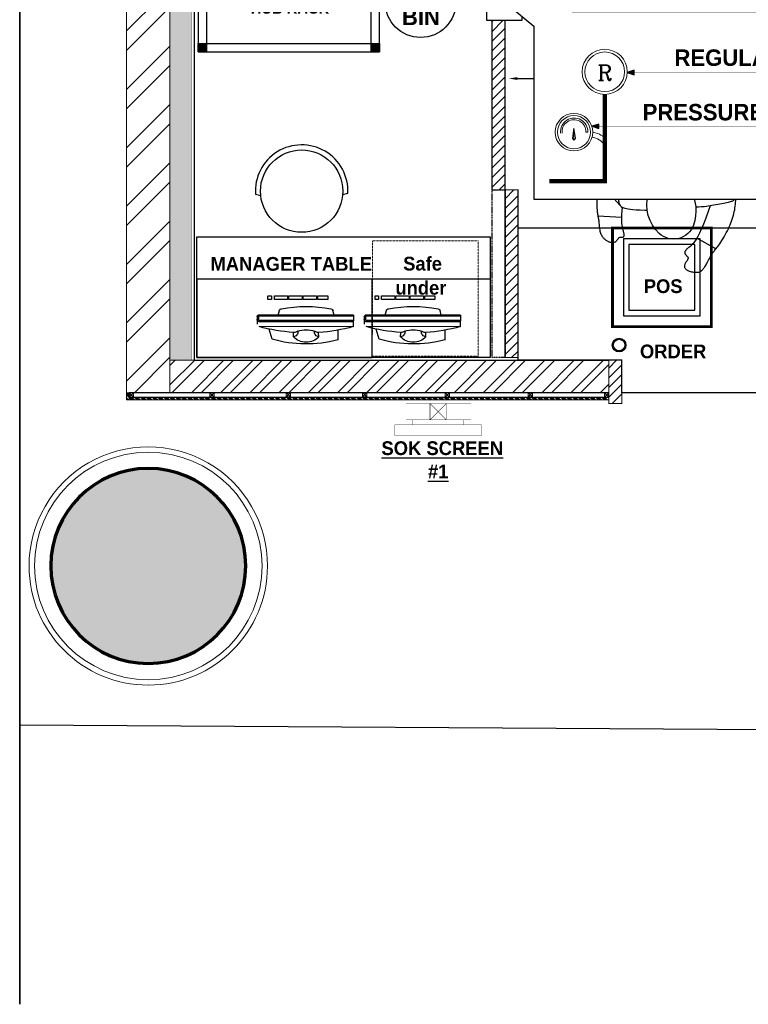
# Model space of a CAD drawing. Header units: millimetres. Extents: x -115221 to 194496, y -122556 to 375476.
# Tile 99 of 169: x 99695 to 103057, y -13621 to -9076. Entities that reach past the tile are written whole.
import ezdxf

# ---------------------------------------------------------------- set-up
doc = ezdxf.new("R2010")
doc.units = ezdxf.units.MM
doc.set_wipeout_variables(frame=1)
for name, pattern in [('CONTINOUS', [0]), ('DASHED2', [0.375, 0.25, -0.125]), ('L1-1 08-30-2012$0$HIDDENX2', [0.75, 0.5, -0.25])]:
    doc.linetypes.add(name, pattern=pattern)
doc.layers.add('FUR R0', color=8, linetype='Continuous')
doc.layers.add('WWDS FURNITURE LAYOUT', color=8, linetype='Continuous')
for name, color, linetype, lineweight in [('M-LPG-DIM', 8, 'Continuous', 0), ('M-LPG-Line', 1, 'Continuous', 0), ('M-LPG-TEXT', 1, 'Continuous', 0), ('PARTITION LAYOUT', 36, 'CONTINOUS', 18)]:
    doc.layers.add(name, color=color, linetype=linetype, lineweight=lineweight)
doc.styles.add('2MM', font='GOTHICB.TTF')
doc.styles.add('ARIAL', font='GOTHICB.TTF')
doc.styles.add('ATTR', font='romans.shx', dxfattribs={"width": 0.8, "height": 0.699999})
doc.styles.add('CBC', font='romanc.shx')
doc.styles.add('har', font='GOTHICB.TTF')
pattern_1 = [(315.0047824, (-1707085.583, -2849989.469), (13.46925978, 13.47150849), []), (315.0047824, (-1707085.583, -2849993.959), (13.46925978, 13.47150849), []), (315.0047824, (-1707085.582, -2849998.449), (13.46925978, 13.47150849), []), (315.0047824, (-1707085.582, -2850002.94), (13.46925978, 13.47150849), [])]

# ---------------------------------------------------------------- blocks, each defined once
blk = doc.blocks.new('NIA_Break Line w Scale - 1-100-21829179-F_B-13 PLAN')
at = {"layer": 'FUR R0'}
for p, q in [((13290.8, 266.7), (7150.8, 266.7)), ((7150.8, 266.7), (13290.8, 266.7))]:
    blk.add_line(p, q, dxfattribs=at)
blk = doc.blocks.new('Person 8 Man Standing PV')
for p, q in [((-5.19, 10.6), (-4.83, 10.74)), ((-4.83, 10.74), (-4.48, 10.87)), ((-4.48, 10.87), (-4.12, 10.99)), ((-4.12, 10.99), (-3.78, 11.1)), ((-3.78, 11.1), (-3.43, 11.2)), ((-3.43, 11.2), (-3.09, 11.29)), ((-3.09, 11.29), (-2.75, 11.36)), ((-2.75, 11.36), (-2.42, 11.43)), ((-2.42, 11.43), (-2.09, 11.48)), ((-2.09, 11.48), (-1.76, 11.53)), ((-1.76, 11.53), (-1.43, 11.57)), ((-1.43, 11.57), (-1.11, 11.6)), ((-1.11, 11.6), (-0.78, 11.62)), ((-0.96, 10.78), (-1.02, 10.62)), ((-0.91, 10.91), (-0.96, 10.78)), ((-0.86, 11.03), (-0.91, 10.91)), ((-0.8, 11.13), (-0.86, 11.03)), ((-0.75, 11.22), (-0.8, 11.13)), ((-0.78, 11.62), (-0.45, 11.61)), ((-0.69, 11.29), (-0.75, 11.22)), ((-0.62, 11.35), (-0.69, 11.29)), ((-0.56, 11.4), (-0.62, 11.35)), ((-0.48, 11.44), (-0.56, 11.4)), ((-0.4, 11.47), (-0.48, 11.44)), ((-0.45, 11.61), (-0.08, 11.54)), ((-0.31, 11.49), (-0.4, 11.47)), ((-0.21, 11.51), (-0.31, 11.49)), ((-0.1, 11.52), (-0.21, 11.51)), ((0.03, 11.52), (-0.1, 11.52)), ((-0.08, 11.54), (-0.04, 11.52)), ((0.16, 11.52), (0.03, 11.52)), ((0.31, 11.52), (0.16, 11.52)), ((0.47, 11.5), (0.31, 11.52)), ((0.63, 11.48), (0.47, 11.5)), ((0.82, 11.46), (0.63, 11.48)), ((1.01, 11.42), (0.82, 11.46)), ((1.21, 11.38), (1.01, 11.42)), ((1.43, 11.33), (1.21, 11.38)), ((1.65, 11.28), (1.43, 11.33)), ((1.87, 11.22), (1.65, 11.28)), ((2.09, 11.15), (1.87, 11.22)), ((2.31, 11.09), (2.09, 11.15)), ((2.52, 11.01), (2.31, 11.09)), ((2.72, 10.94), (2.52, 11.01)), ((2.91, 10.86), (2.72, 10.94)), ((3.09, 10.78), (2.91, 10.86)), ((3.26, 10.69), (3.09, 10.78)), ((-8.3, 8.9), (-7.99, 9.1)), ((-7.99, 9.1), (-7.67, 9.31)), ((-7.67, 9.31), (-7.33, 9.52)), ((-7.33, 9.52), (-6.98, 9.72)), ((-6.98, 9.72), (-6.62, 9.91)), ((-6.62, 9.91), (-6.26, 10.1)), ((-6.26, 10.1), (-5.91, 10.28)), ((-5.91, 10.28), (-5.55, 10.44)), ((-5.55, 10.44), (-5.19, 10.6)), ((-1.37, 9.1), (-1.44, 8.75)), ((-1.31, 9.42), (-1.37, 9.1)), ((-1.24, 9.72), (-1.31, 9.42)), ((-1.18, 9.99), (-1.24, 9.72)), ((-1.12, 10.23), (-1.18, 9.99)), ((-1.07, 10.44), (-1.12, 10.23)), ((-1.02, 10.62), (-1.07, 10.44)), ((3.42, 10.59), (3.26, 10.69)), ((3.58, 10.48), (3.42, 10.59)), ((3.74, 10.35), (3.58, 10.48)), ((3.9, 10.2), (3.74, 10.35)), ((4.06, 10.03), (3.9, 10.2)), ((4.23, 9.84), (4.06, 10.03)), ((4.4, 9.62), (4.23, 9.84)), ((4.57, 9.39), (4.4, 9.62)), ((4.73, 9.14), (4.57, 9.39)), ((4.89, 8.88), (4.73, 9.14)), ((-10.9, 7.07), (-10.68, 7.2)), ((-10.68, 7.2), (-10.48, 7.31)), ((-10.48, 7.31), (-10.3, 7.43)), ((-10.3, 7.43), (-10.14, 7.53)), ((-10.14, 7.53), (-9.99, 7.64)), ((-9.99, 7.64), (-9.86, 7.74)), ((-9.86, 7.74), (-9.73, 7.85)), ((-9.73, 7.85), (-9.59, 7.96)), ((-9.59, 7.96), (-9.44, 8.08)), ((-9.53, 8.01), (-7.59, 4.55)), ((-9.44, 8.08), (-9.27, 8.21)), ((-9.27, 8.21), (-9.07, 8.36)), ((-9.07, 8.36), (-8.84, 8.53)), ((-8.84, 8.53), (-8.58, 8.71)), ((-8.58, 8.71), (-8.3, 8.9)), ((-1.69, 7.3), (-1.75, 6.96)), ((-1.63, 7.66), (-1.69, 7.3)), ((-1.57, 8.02), (-1.63, 7.66)), ((-1.5, 8.39), (-1.57, 8.02)), ((-1.44, 8.75), (-1.5, 8.39)), ((5.04, 8.61), (4.89, 8.88)), ((5.18, 8.34), (5.04, 8.61)), ((5.3, 8.06), (5.18, 8.34)), ((5.4, 7.78), (5.3, 8.06)), ((5.49, 7.5), (5.4, 7.78)), ((5.57, 7.22), (5.49, 7.5)), ((5.63, 6.92), (5.57, 7.22)), ((-13.54, 5.32), (-13.46, 5.42)), ((-13.46, 5.42), (-13.37, 5.53)), ((-13.37, 5.53), (-13.27, 5.63)), ((-13.27, 5.63), (-13.16, 5.73)), ((-13.16, 5.73), (-13.04, 5.82)), ((-13.04, 5.82), (-12.9, 5.92)), ((-12.9, 5.92), (-12.75, 6.02)), ((-12.75, 6.02), (-12.59, 6.13)), ((-12.59, 6.13), (-12.42, 6.23)), ((-12.42, 6.23), (-12.23, 6.34)), ((-12.23, 6.34), (-12.03, 6.46)), ((-12.03, 6.46), (-11.81, 6.58)), ((-11.81, 6.58), (-11.59, 6.7)), ((-11.59, 6.7), (-11.36, 6.82)), ((-11.36, 6.82), (-11.13, 6.95)), ((-11.13, 6.95), (-10.9, 7.07)), ((-5.97, 5.38), (-6.69, 5.05)), ((-5.07, 5.76), (-5.97, 5.38)), ((-3.94, 6.2), (-5.07, 5.76)), ((-2.55, 6.7), (-3.94, 6.2)), ((-1.75, 6.98), (-2.55, 6.7)), ((-1.91, 5.44), (-1.94, 4.87)), ((-1.88, 5.91), (-1.91, 5.44)), ((-1.84, 6.29), (-1.88, 5.91)), ((-1.8, 6.63), (-1.84, 6.29)), ((-1.75, 6.96), (-1.8, 6.63)), ((5.68, 6.62), (5.63, 6.92)), ((5.73, 6.3), (5.68, 6.62)), ((5.77, 5.96), (5.73, 6.3)), ((5.8, 5.61), (5.77, 5.96)), ((5.84, 5.23), (5.8, 5.61)), ((-13.77, 4.49), (-13.76, 4.66)), ((-13.76, 4.31), (-13.77, 4.49)), ((-13.76, 4.66), (-13.74, 4.81)), ((-13.75, 4.12), (-13.76, 4.31)), ((-13.73, 3.94), (-13.75, 4.12)), ((-13.74, 4.81), (-13.71, 4.95)), ((-13.7, 3.75), (-13.73, 3.94)), ((-13.71, 4.95), (-13.66, 5.08)), ((-13.66, 3.57), (-13.7, 3.75)), ((-13.66, 5.08), (-13.61, 5.2)), ((-13.61, 5.2), (-13.54, 5.32)), ((-8.8, 3.63), (-8.98, 3.45)), ((-8.6, 3.82), (-8.8, 3.63)), ((-8.35, 4.03), (-8.6, 3.82)), ((-8.05, 4.25), (-8.35, 4.03)), ((-7.69, 4.49), (-8.05, 4.25)), ((-7.25, 4.75), (-7.69, 4.49)), ((-6.69, 5.05), (-7.25, 4.75)), ((-1.94, 4.87), (-1.95, 4.37)), ((5.87, 4.83), (5.84, 5.23)), ((5.9, 4.42), (5.87, 4.83)), ((5.92, 3.99), (5.9, 4.42)), ((5.95, 3.54), (5.92, 3.99)), ((-13.61, 3.39), (-13.66, 3.57)), ((-13.56, 3.23), (-13.61, 3.39)), ((-13.51, 3.08), (-13.56, 3.23)), ((-13.45, 2.95), (-13.51, 3.08)), ((-13.39, 2.84), (-13.45, 2.95)), ((-13.33, 2.73), (-13.39, 2.84)), ((-13.26, 2.64), (-13.33, 2.73)), ((-13.19, 2.57), (-13.26, 2.64)), ((-13.12, 2.5), (-13.19, 2.57)), ((-13.04, 2.44), (-13.12, 2.5)), ((-12.97, 2.4), (-13.04, 2.44)), ((-12.89, 2.36), (-12.97, 2.4)), ((-12.81, 2.33), (-12.89, 2.36)), ((-12.72, 2.32), (-12.81, 2.33)), ((-12.64, 2.31), (-12.72, 2.32)), ((-12.55, 2.32), (-12.64, 2.31)), ((-12.45, 2.34), (-12.55, 2.32)), ((-12.36, 2.37), (-12.45, 2.34)), ((-12.26, 2.41), (-12.36, 2.37)), ((-12.15, 2.47), (-12.26, 2.41)), ((-12.05, 2.53), (-12.15, 2.47)), ((-11.94, 2.59), (-12.05, 2.53)), ((-11.84, 2.66), (-11.94, 2.59)), ((-11.74, 2.73), (-11.84, 2.66)), ((-11.64, 2.79), (-11.74, 2.73)), ((-11.55, 2.85), (-11.64, 2.79)), ((-11.47, 2.89), (-11.55, 2.85)), ((-11.4, 2.93), (-11.47, 2.89)), ((-11.33, 2.96), (-11.4, 2.93)), ((-11.26, 2.98), (-11.33, 2.96)), ((-11.2, 2.98), (-11.26, 2.98)), ((-11.15, 2.98), (-11.2, 2.98)), ((-11.09, 2.97), (-11.15, 2.98)), ((-11.04, 2.95), (-11.09, 2.97)), ((-10.99, 2.91), (-11.04, 2.95)), ((-10.94, 2.87), (-10.99, 2.91)), ((-10.89, 2.83), (-10.94, 2.87)), ((-10.84, 2.77), (-10.89, 2.83)), ((-10.78, 2.72), (-10.84, 2.77)), ((-10.73, 2.67), (-10.78, 2.72)), ((-10.68, 2.61), (-10.73, 2.67)), ((-10.62, 2.56), (-10.68, 2.61)), ((-10.56, 2.52), (-10.62, 2.56)), ((-10.5, 2.48), (-10.56, 2.52)), ((-10.43, 2.44), (-10.5, 2.48)), ((-10.37, 2.42), (-10.43, 2.44)), ((-10.3, 2.4), (-10.37, 2.42)), ((-10.23, 2.39), (-10.3, 2.4)), ((-10.16, 2.39), (-10.23, 2.39)), ((-10.09, 2.4), (-10.16, 2.39)), ((-10.02, 2.42), (-10.09, 2.4)), ((-9.94, 2.45), (-10.02, 2.42)), ((-9.87, 2.49), (-9.94, 2.45)), ((-9.79, 2.54), (-9.87, 2.49)), ((-9.71, 2.61), (-9.79, 2.54)), ((-9.63, 2.68), (-9.71, 2.61)), ((-9.54, 2.78), (-9.63, 2.68)), ((-9.45, 2.88), (-9.54, 2.78)), ((-9.35, 3), (-9.45, 2.88)), ((-9.25, 3.14), (-9.35, 3)), ((-9.12, 3.29), (-9.25, 3.14)), ((-8.98, 3.45), (-9.12, 3.29)), ((5.97, 3.09), (5.95, 3.54)), ((5.99, 2.64), (5.97, 3.09)), ((6, 2.18), (5.99, 2.64)), ((6.02, 1.72), (6, 2.18)), ((6, -0.24), (6.02, 0.28)), ((6.02, 1.25), (6.02, 1.72)), ((6.02, 0.77), (6.02, 1.25)), ((6.02, 0.28), (6.02, 0.77)), ((5.88, -1.98), (5.93, -1.36)), ((5.93, -1.36), (5.97, -0.78)), ((5.97, -0.78), (6, -0.24)), ((5.63, -4.04), (5.72, -3.33)), ((5.72, -3.33), (5.81, -2.64)), ((5.81, -2.64), (5.88, -1.98)), ((-2.56, -4.42), (-2.55, -4.86)), ((-2.55, -4.86), (-2.52, -5.71)), ((5.42, -5.42), (5.53, -4.74)), ((5.53, -4.74), (5.63, -4.04)), ((-2.52, -5.71), (-2.48, -6.42)), ((-2.48, -6.42), (-2.43, -7)), ((-2.43, -7), (-2.37, -7.47)), ((5.09, -7.2), (5.2, -6.67)), ((5.2, -6.67), (5.31, -6.07)), ((5.31, -6.07), (5.42, -5.42)), ((-7.4, -8.96), (-7.38, -8.91)), ((-7.39, -8.85), (-7.37, -8.8)), ((-7.38, -8.91), (-7.39, -8.85)), ((-7.37, -8.8), (-7.34, -8.75)), ((-7.34, -8.75), (-7.31, -8.71)), ((-7.31, -8.71), (-7.26, -8.67)), ((-7.26, -8.67), (-7.2, -8.64)), ((-7.2, -8.64), (-7.14, -8.62)), ((-7.14, -8.62), (-7.06, -8.61)), ((-7.06, -8.61), (-6.97, -8.6)), ((-6.97, -8.6), (-6.88, -8.6)), ((-6.88, -8.6), (-6.78, -8.61)), ((-6.78, -8.61), (-6.67, -8.63)), ((-6.67, -8.63), (-6.55, -8.66)), ((-6.55, -8.66), (-6.41, -8.69)), ((-6.41, -8.69), (-6.26, -8.73)), ((-6.26, -8.73), (-6.1, -8.77)), ((-6.1, -8.77), (-5.91, -8.81)), ((-5.91, -8.81), (-5.71, -8.86)), ((-5.71, -8.86), (-5.48, -8.91)), ((-5.48, -8.91), (-5.22, -8.96)), ((-2.55, -8.95), (-2.01, -8.89)), ((-2.37, -7.47), (-2.32, -7.85)), ((-2.32, -7.85), (-2.25, -8.16)), ((-2.25, -8.16), (-2.19, -8.4)), ((-2.19, -8.4), (-2.13, -8.61)), ((-2.17, -8.91), (2.88, -13.39)), ((-2.13, -8.61), (-2.07, -8.77)), ((-2.07, -8.77), (-2.01, -8.91)), ((-2.01, -8.91), (-1.94, -9.01)), ((4.42, -8.98), (4.54, -8.82)), ((4.54, -8.82), (4.66, -8.61)), ((4.66, -8.61), (4.77, -8.35)), ((4.72, -8.47), (4.9, -8.77)), ((4.77, -8.35), (4.87, -8.04)), ((4.87, -8.04), (4.98, -7.66)), ((4.9, -8.77), (5.37, -9.59)), ((4.98, -7.66), (5.09, -7.2)), ((-8.36, -10.63), (-8.34, -10.53)), ((-8.36, -10.73), (-8.36, -10.63)), ((-8.34, -10.53), (-8.32, -10.44)), ((-8.32, -10.44), (-8.29, -10.34)), ((-8.29, -10.34), (-8.26, -10.25)), ((-8.26, -10.25), (-8.21, -10.17)), ((-8.21, -10.17), (-8.16, -10.09)), ((-8.16, -10.09), (-8.1, -10.02)), ((-8.1, -10.02), (-8.04, -9.96)), ((-8.04, -9.96), (-7.97, -9.9)), ((-7.97, -9.9), (-7.9, -9.84)), ((-7.9, -9.84), (-7.82, -9.79)), ((-7.82, -9.79), (-7.75, -9.74)), ((-7.75, -9.74), (-7.68, -9.7)), ((-7.68, -9.7), (-7.62, -9.65)), ((-7.62, -9.65), (-7.56, -9.61)), ((-7.56, -9.61), (-7.52, -9.56)), ((-7.52, -9.56), (-7.48, -9.52)), ((-7.48, -9.52), (-7.45, -9.47)), ((-7.45, -9.47), (-7.43, -9.42)), ((-7.43, -9.42), (-7.41, -9.37)), ((-7.41, -9.37), (-7.4, -9.32)), ((-7.4, -9.03), (-7.4, -8.96)), ((-7.39, -9.09), (-7.4, -9.03)), ((-7.4, -9.32), (-7.39, -9.26)), ((-7.39, -9.15), (-7.39, -9.09)), ((-7.39, -9.21), (-7.39, -9.15)), ((-7.39, -9.26), (-7.39, -9.21)), ((-5.22, -8.96), (-4.9, -9)), ((-4.9, -9), (-4.5, -9.03)), ((-4.5, -9.03), (-4, -9.03)), ((-4, -9.03), (-3.35, -9.01)), ((-3.55, -13.36), (-3.77, -9.02)), ((-3.35, -9.01), (-2.55, -8.95)), ((-1.94, -9.01), (-1.87, -9.1)), ((-1.87, -9.1), (-1.8, -9.17)), ((-1.8, -9.17), (-1.72, -9.23)), ((-1.72, -9.23), (-1.64, -9.28)), ((-1.64, -9.28), (-1.56, -9.33)), ((-1.56, -9.33), (-1.46, -9.38)), ((-1.46, -9.38), (-1.35, -9.43)), ((-1.35, -9.43), (-1.22, -9.47)), ((-1.22, -9.47), (-1.07, -9.51)), ((-1.07, -9.51), (-0.88, -9.55)), ((-0.88, -9.55), (-0.67, -9.58)), ((-0.67, -9.58), (-0.41, -9.61)), ((-0.41, -9.61), (-0.11, -9.63)), ((-0.11, -9.63), (0.22, -9.65)), ((0.22, -9.65), (0.58, -9.66)), ((0.58, -9.66), (0.95, -9.66)), ((0.95, -9.66), (1.33, -9.66)), ((1.33, -9.66), (1.7, -9.65)), ((1.7, -9.65), (2.06, -9.64)), ((2.06, -9.64), (2.4, -9.63)), ((2.4, -9.63), (2.71, -9.61)), ((2.71, -9.61), (2.98, -9.58)), ((2.98, -9.58), (3.23, -9.55)), ((3.23, -9.55), (3.46, -9.51)), ((3.46, -9.51), (3.66, -9.46)), ((3.66, -9.46), (3.84, -9.39)), ((3.84, -9.39), (4.01, -9.32)), ((4.01, -9.32), (4.16, -9.23)), ((4.16, -9.23), (4.29, -9.12)), ((4.29, -9.12), (4.42, -8.98)), ((5.37, -9.59), (5.7, -10.24)), ((5.7, -10.24), (5.92, -10.73)), ((-8.36, -10.84), (-8.36, -10.73)), ((-8.34, -10.94), (-8.36, -10.84)), ((-8.32, -11.05), (-8.34, -10.94)), ((-8.3, -11.16), (-8.32, -11.05)), ((-8.26, -11.26), (-8.3, -11.16)), ((-8.22, -11.37), (-8.26, -11.26)), ((-8.17, -11.48), (-8.22, -11.37)), ((-8.12, -11.58), (-8.17, -11.48)), ((-8.06, -11.69), (-8.12, -11.58)), ((-8, -11.8), (-8.06, -11.69)), ((-7.93, -11.9), (-8, -11.8)), ((-7.86, -12), (-7.93, -11.9)), ((-7.78, -12.1), (-7.86, -12)), ((-7.69, -12.2), (-7.78, -12.1)), ((-7.59, -12.3), (-7.69, -12.2)), ((-7.49, -12.39), (-7.59, -12.3)), ((-7.38, -12.48), (-7.49, -12.39)), ((-7.26, -12.57), (-7.38, -12.48)), ((5.87, -12.42), (5.79, -12.52)), ((5.93, -12.31), (5.87, -12.42)), ((5.92, -10.73), (6.05, -11.11)), ((5.99, -12.19), (5.93, -12.31)), ((6.04, -12.06), (5.99, -12.19)), ((6.08, -11.92), (6.04, -12.06)), ((6.05, -11.11), (6.12, -11.39)), ((6.11, -11.77), (6.08, -11.92)), ((6.13, -11.6), (6.11, -11.77)), ((6.12, -11.39), (6.13, -11.6)), ((-7.13, -12.65), (-7.26, -12.57)), ((-6.99, -12.73), (-7.13, -12.65)), ((-6.84, -12.8), (-6.99, -12.73)), ((-6.67, -12.87), (-6.84, -12.8)), ((-6.48, -12.93), (-6.67, -12.87)), ((-6.28, -12.98), (-6.48, -12.93)), ((-6.07, -13.03), (-6.28, -12.98)), ((-5.83, -13.06), (-6.07, -13.03)), ((-5.59, -13.1), (-5.83, -13.06)), ((-5.35, -13.12), (-5.59, -13.1)), ((-5.11, -13.15), (-5.35, -13.12)), ((-4.87, -13.17), (-5.11, -13.15)), ((-4.65, -13.19), (-4.87, -13.17)), ((-4.43, -13.21), (-4.65, -13.19)), ((-4.24, -13.24), (-4.43, -13.21)), ((-4.06, -13.26), (-4.24, -13.24)), ((-3.9, -13.29), (-4.06, -13.26)), ((-3.74, -13.32), (-3.9, -13.29)), ((-3.58, -13.35), (-3.74, -13.32)), ((-3.42, -13.38), (-3.58, -13.35)), ((-3.25, -13.41), (-3.42, -13.38)), ((-3.07, -13.44), (-3.25, -13.41)), ((-2.88, -13.47), (-3.07, -13.44)), ((-2.66, -13.49), (-2.88, -13.47)), ((-2.42, -13.51), (-2.66, -13.49)), ((-2.15, -13.53), (-2.42, -13.51)), ((-1.83, -13.54), (-2.15, -13.53)), ((-1.47, -13.55), (-1.83, -13.54)), ((-1.07, -13.55), (-1.47, -13.55)), ((-0.6, -13.55), (-1.07, -13.55)), ((-0.08, -13.54), (-0.6, -13.55)), ((0.49, -13.52), (-0.08, -13.54)), ((1.08, -13.5), (0.49, -13.52)), ((1.68, -13.47), (1.08, -13.5)), ((2.28, -13.44), (1.68, -13.47)), ((2.85, -13.39), (2.28, -13.44)), ((3.38, -13.35), (2.85, -13.39)), ((3.85, -13.29), (3.38, -13.35)), ((4.25, -13.24), (3.85, -13.29)), ((4.58, -13.18), (4.25, -13.24)), ((4.86, -13.11), (4.58, -13.18)), ((5.08, -13.04), (4.86, -13.11)), ((5.25, -12.96), (5.08, -13.04)), ((5.4, -12.88), (5.25, -12.96)), ((5.52, -12.8), (5.4, -12.88)), ((5.62, -12.71), (5.52, -12.8)), ((5.71, -12.62), (5.62, -12.71)), ((5.79, -12.52), (5.71, -12.62))]:
    blk.add_line(p, q)
for centre, radius, start, end in [((-3.93, 0.36), 3.82, 109.3675, 222.8739), ((-2.64, -3.33), 7.73, 58.8919, 109.3675), ((-0.77, -0.24), 4.13, 286.3643, 58.8919), ((-1.59, 2.54), 7.02, 222.8739, 286.3643)]:
    blk.add_arc(centre, radius, start, end)
at = {"style": 'ATTR', "width": 0.8, "flags": 9}
blk.add_attdef('ESTCODE', (0, 0), '', height=0.00629, dxfattribs=at)
blk = doc.blocks.new('CHAIR')
at = {"layer": 'FUR R0'}
for p, q in [((-7.22, 7.96), (-7.47, 8.98)), ((-7.22, -7.96), (-7.47, -8.98))]:
    blk.add_line(p, q, dxfattribs=at)
blk.add_circle((-8, 0), 8, dxfattribs=at)
blk.add_arc((-8, 0), 9, 86.5962, 273.4038, dxfattribs=at)
blk = doc.blocks.new('JSDJNB')
at = {"layer": 'FUR R0'}
h = blk.add_hatch(dxfattribs=at)
h.set_pattern_fill('ANSI31', color=256, angle=90)
h.set_pattern_definition([(135, (184504.06984, -52712.82564), (-0.08838834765, -0.08838834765), [])])
h.paths.add_polyline_path([(255108.09, -67411.99), (255108.09, -67409.99), (254955.77, -67409.99), (254955.77, -67411.99)], flags=16)
h.paths.add_polyline_path([(255108.59, -67412.49), (255108.59, -67409.49), (254955.27, -67409.49), (254955.27, -67412.49)])
for p, q in [((254968.67, -67413.07), (254968.67, -67412.54)), ((254968.67, -67412.54), (254977.93, -67412.54)), ((254977.93, -67412.54), (254977.93, -67413.07)), ((254989.16, -67414.23), (254957.44, -67414.23))]:
    blk.add_line(p, q, dxfattribs=at)
for points in [[(255108.59, -67412.49), (255108.59, -67409.49), (254955.27, -67409.49), (254955.27, -67412.49)], [(255108.09, -67411.99), (255108.09, -67409.99), (254955.77, -67409.99), (254955.77, -67411.99)], [(254955.77, -67409.99), (254957.77, -67409.99), (254957.77, -67411.99), (254955.77, -67411.99)], [(254959.62, -67409.99), (254961.62, -67409.99), (254961.62, -67411.99), (254959.62, -67411.99)], [(254977.93, -67414.23), (254968.67, -67414.23), (254968.67, -67413.95), (254977.93, -67413.95)], [(254992.06, -67414.93), (254954.55, -67414.93), (254954.55, -67415.41), (254992.06, -67415.41)], [(254954.55, -67415.41), (254954.55, -67416.38), (254992.06, -67416.38), (254992.06, -67415.41)]]:
    blk.add_lwpolyline(points, close=True, dxfattribs=at)
for points in [[(254957.77, -67409.99), (254955.77, -67411.99)], [(254955.77, -67409.99), (254957.77, -67411.99)], [(254961.62, -67409.99), (254959.62, -67411.99)], [(254959.62, -67409.99), (254961.62, -67411.99)], [(254968.67, -67413.07), (254969.08, -67413.18), (254970.06, -67413.18), (254970.06, -67413.26), (254970.19, -67413.26), (254970.19, -67413.31), (254970.06, -67413.31), (254970.06, -67413.38), (254970.52, -67413.38), (254970.52, -67413.31), (254970.44, -67413.31), (254970.44, -67413.26), (254970.52, -67413.26), (254970.52, -67413.18), (254972.78, -67413.18)], [(254977.93, -67413.07), (254977.52, -67413.18), (254976.54, -67413.18), (254976.54, -67413.26), (254976.42, -67413.26), (254976.42, -67413.31), (254976.54, -67413.31), (254976.54, -67413.38), (254976.08, -67413.38), (254976.08, -67413.31), (254976.16, -67413.31), (254976.16, -67413.26), (254976.08, -67413.26), (254976.08, -67413.18), (254972.86, -67413.18)], [(254969.97, -67413.95), (254969.97, -67413.22), (254970.05, -67413.22), (254970.05, -67413.28), (254970.17, -67413.28), (254970.17, -67413.3), (254970.05, -67413.3), (254970.05, -67413.39), (254970.54, -67413.39), (254970.54, -67413.31), (254970.45, -67413.31), (254970.45, -67413.27), (254970.54, -67413.27), (254970.54, -67413.2), (254970.7, -67413.2), (254970.7, -67413.87), (254971.1, -67413.87), (254971.1, -67413.95), (254969.97, -67413.95)], [(254976.64, -67413.95), (254976.64, -67413.22), (254976.56, -67413.22), (254976.56, -67413.28), (254976.43, -67413.28), (254976.43, -67413.3), (254976.56, -67413.3), (254976.56, -67413.39), (254976.06, -67413.39), (254976.06, -67413.31), (254976.15, -67413.31), (254976.15, -67413.27), (254976.06, -67413.27), (254976.06, -67413.2), (254975.91, -67413.2), (254975.91, -67413.87), (254975.5, -67413.87), (254975.5, -67413.95), (254976.64, -67413.95)]]:
    blk.add_lwpolyline(points, dxfattribs=at)
for centre, start, end in [((254956.96, -67418.56), 83.6436, 123.5886), ((254989.64, -67418.56), 56.4114, 96.3564)]:
    blk.add_arc(centre, 4.36, start, end, dxfattribs=at)
blk = doc.blocks.new('pc1')
for p, q in [((-15103.64, 8174.24), (-15108.17, 8157.68)), ((-15102.79, 8174.01), (-15107.33, 8157.45)), ((-15102.57, 8173.91), (-15107.09, 8157.42)), ((-15101.81, 8173.78), (-15106.37, 8157.15)), ((-15101.72, 8173.67), (-15106.22, 8157.25)), ((-15101.59, 8173.71), (-15106.14, 8157.09)), ((-15101.59, 8173.71), (-15103.64, 8174.24)), ((-15104.99, 8171.71), (-15106.73, 8172.15)), ((-15102.52, 8170.31), (-15101.8, 8169.9)), ((-15107.07, 8168.69), (-15106.33, 8168.44)), ((-15108.3, 8164.2), (-15107.54, 8164.05)), ((-15109.76, 8160.6), (-15108.11, 8159.59)), ((-15105.21, 8160.5), (-15104.39, 8160.48)), ((-15106.53, 8156.87), (-15107.83, 8157.23)), ((-15106.46, 8157.09), (-15106.92, 8157.22))]:
    blk.add_line(p, q)
for points in [[(-15099.92, 8166.59), (-15099.47, 8168.23, 0.414214), (-15099.52, 8168.31), (-15100.05, 8168.45, 0.414214), (-15100.13, 8168.41), (-15100.58, 8166.77, 0.414214), (-15100.54, 8166.69), (-15100, 8166.55, 0.414214)], [(-15100.63, 8164.03), (-15100.02, 8166.23, 0.414214), (-15100.06, 8166.31), (-15100.6, 8166.46, 0.414214), (-15100.68, 8166.41), (-15101.28, 8164.21, 0.414214), (-15101.24, 8164.13), (-15100.7, 8163.98, 0.414214)], [(-15101.32, 8161.49), (-15100.72, 8163.7, 0.414214), (-15100.76, 8163.78), (-15101.3, 8163.92, 0.414214), (-15101.37, 8163.88), (-15101.98, 8161.67, 0.414214), (-15101.93, 8161.6), (-15101.4, 8161.45, 0.414214)], [(-15102.01, 8158.96), (-15101.41, 8161.17, 0.414214), (-15101.45, 8161.24), (-15101.99, 8161.39, 0.414214), (-15102.07, 8161.35), (-15102.67, 8159.14, 0.414214), (-15102.63, 8159.06), (-15102.09, 8158.92, 0.414214)], [(-15102.33, 8157.83), (-15102.19, 8158.33, 0.414214), (-15102.23, 8158.41), (-15102.77, 8158.56, 0.414214), (-15102.84, 8158.51), (-15102.98, 8158.01, 0.414214), (-15102.94, 8157.93), (-15102.4, 8157.78, 0.414214)]]:
    blk.add_lwpolyline(points, format="xyb", close=True)
for centre, radius, start, end in [((-15075.46, 8157.62), 32.71, 149.4537, 160.6818), ((-15087.06, 8160.8), 22.7, 150.0051, 180.4996), ((-15102.03, 8169.5), 0.466, 355.0389, 60.6137), ((-15105.59, 8165.87), 3.18, 117.6696, 211.6715), ((-15106.23, 8168.5), 0.856, 166.5424, 265.9155), ((-15105.17, 8168.09), 1.21, 163.5507, 202.0011), ((-15126.58, 8171.63), 25.11, 334.3022, 355.0389), ((-15111.4, 8167.47), 5.11, 327.3994, 1.9418), ((-15107.48, 8163.95), 0.856, 63.4257, 162.7987), ((-15106.36, 8163.75), 1.21, 127.34, 165.7905), ((-15075.46, 8157.62), 32.71, 168.6593, 179.8874), ((-15104.38, 8160.94), 0.466, 268.7275, 334.3022), ((-15106.86, 8157.45), 0.466, 179.8874, 254.6706), ((-15106.86, 8157.45), 0.234, 186.1875, 254.6706), ((-15106.44, 8157.17), 0.311, 254.6706, 344.6706), ((-15106.4, 8157.27), 0.182, 249.7543, 355.0869), ((-15106.44, 8157.17), 0.0791, 254.6706, 344.6706)]:
    blk.add_arc(centre, radius, start, end)
blk = doc.blocks.new('AGRGERGEGERGERG')
at = {"layer": 'FUR R0'}
h = blk.add_hatch(dxfattribs=at)
h.set_pattern_fill('ANSI31', color=256, scale=25.333333, angle=-90)
h.set_pattern_definition([(315, (16607934.9176, 28221293.728), (2.23917147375, 2.23917147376), [])])
h.paths.add_polyline_path([(1720369.2, 2827576.5), (1720369.2, 2827538.5), (1720331.2, 2827538.5), (1720331.2, 2827576.5)])
h.paths.add_polyline_path([(1720939.2, 2827576.5), (1720939.2, 2827538.5), (1720901.2, 2827538.5), (1720901.2, 2827576.5)])
h.paths.add_polyline_path([(1720939.2, 2828374.5), (1720939.2, 2828336.5), (1720901.2, 2828336.5), (1720901.2, 2828374.5)])
h.paths.add_polyline_path([(1720369.2, 2828374.5), (1720369.2, 2828336.5), (1720331.2, 2828336.5), (1720331.2, 2828374.5)])
h = blk.add_hatch(dxfattribs=at)
h.set_pattern_fill('ANSI31', color=256, scale=20)
h.paths.add_polyline_path([(1720647.9, 2827639.8), (1720850.6, 2827639.8), (1720850.6, 2828197.2), (1720647.9, 2828197.2)])
for points in [[(1720331.2, 2827538.5), (1720939.2, 2827538.5), (1720939.2, 2828374.5), (1720331.2, 2828374.5)], [(1720369.2, 2828374.5), (1720369.2, 2828336.5), (1720331.2, 2828336.5), (1720331.2, 2828374.5)], [(1720939.2, 2828374.5), (1720939.2, 2828336.5), (1720901.2, 2828336.5), (1720901.2, 2828374.5)], [(1720369.2, 2827576.5), (1720901.2, 2827576.5), (1720901.2, 2828336.5), (1720369.2, 2828336.5)], [(1720369.2, 2827576.5), (1720369.2, 2827538.5), (1720331.2, 2827538.5), (1720331.2, 2827576.5)], [(1720939.2, 2827576.5), (1720939.2, 2827538.5), (1720901.2, 2827538.5), (1720901.2, 2827576.5)]]:
    blk.add_lwpolyline(points, close=True, dxfattribs=at)
at = {"layer": 'FUR R0', "const_width": 5.07}
blk.add_lwpolyline([(1720647.9, 2827639.8), (1720850.6, 2827639.8), (1720850.6, 2828197.2), (1720647.9, 2828197.2)], close=True, dxfattribs=at)
at = {"layer": 'FUR R0', "style": '2MM'}
for s, p in [('6KVA', (1720649, 2827787.2)), ('UPS', (1720777.6, 2827834.6))]:
    blk.add_text(s, height=76, rotation=90, dxfattribs=at).set_placement(p)
at = {"layer": 'FUR R0', "insert": (1720557.3, 2827635.1, 0), "char_height": 50.667, "width": 632.151, "attachment_point": 3, "rotation": 270, "style": 'har'}
blk.add_mtext('\\pxqc;HUB RACK', dxfattribs=at)
blk = doc.blocks.new('WOODEN BLOCK')
at = {"layer": 'PARTITION LAYOUT', "color": 8, "linetype": 'Continuous', "lineweight": 0, "ltscale": 8}
for p, q in [((1004420.85, -614217.11), (1004419.25, -614218.71)), ((1004419.25, -614217.11), (1004420.85, -614218.71))]:
    blk.add_line(p, q, dxfattribs=at)
blk.add_lwpolyline([(1004419.25, -614217.11), (1004420.85, -614217.11), (1004420.85, -614218.71), (1004419.25, -614218.71)], close=True, dxfattribs=at)
blk = doc.blocks.new('FUR R0')
at = {"layer": 'WWDS FURNITURE LAYOUT'}
h = blk.add_hatch(color=8, dxfattribs=at)
h.dxf.hatch_style = 1
h.paths.add_polyline_path([(-8699.5, -40.1), (-8700, -40.1), (-8700, -5900.5), (-8800, -5900.5), (-8800, 59.9), (-8700.5, 59.9)])
h = blk.add_hatch(dxfattribs=at)
h.set_pattern_fill('ANSI32', color=8, scale=20, angle=180)
h.set_pattern_definition([(225, (1670971.06, 2824817.45), (134.703842, -134.703842), []), (225, (1670881.26, 2824817.45), (134.703842, -134.703842), [])])
h.paths.add_polyline_path([(-8800, -3120.3), (-9000, -3120.3), (-9000, -6050.5), (-8800, -6050.5)])
h = blk.add_hatch(dxfattribs=at)
h.set_pattern_fill('ANSI31', color=8, scale=10)
h.set_pattern_definition([(45, (-1679864.62, -2828044.47), (-22.4506403, 22.4506403), [])])
h.paths.add_polyline_path([(-7253.6, -4332.7), (-7313.6, -4332.7), (-7313.6, -5113.9), (-7253.6, -5113.9)])
h = blk.add_hatch(dxfattribs=at)
h.set_pattern_fill('ANSI31', color=8, scale=10)
h.set_pattern_definition([(45, (-1679804.62, -2828906.25), (-22.4506403, 22.4506403), [])])
h.paths.add_polyline_path([(-7193.6, -5113.9), (-7253.6, -5113.9), (-7253.6, -5888.5), (-7193.6, -5888.5)])
h = blk.add_hatch(dxfattribs=at)
h.set_pattern_fill('ANSI32', color=8, scale=10, angle=180)
h.set_pattern_definition([(225, (1979671.92, 2798471.85), (67.351921, -67.351921), []), (225, (1979627.02, 2798471.85), (67.351921, -67.351921), [])])
h.paths.add_polyline_path([(-6775, -5900.5), (-8800, -5900.5), (-8800, -6050.5), (-6775, -6050.5)])
h = blk.add_hatch(dxfattribs=at)
h.set_pattern_fill('ANSI31', color=8, scale=10)
h.set_pattern_definition([(45, (-1679326.038, -2828969.47), (-22.4506403, 22.4506403), [])])
h.paths.add_polyline_path([(-6715, -5900.5), (-6775, -5900.5), (-6775, -6100.5), (-6715, -6100.5)])
at = {"layer": 'WWDS FURNITURE LAYOUT', "linetype": 'Continuous', "lineweight": 0, "ltscale": 8, "transparency": 33554687}
h = blk.add_hatch(dxfattribs=at)
h.set_pattern_fill('ANSI34', color=8, angle=630.0048)
h.set_pattern_definition(pattern_1)
h.paths.add_polyline_path([(-8999.9, -6050.5), (-8999.9, -6083), (-8987.5, -6083), (-8987.5, -6050.5)])
h = blk.add_hatch(dxfattribs=at)
h.set_pattern_fill('ANSI34', color=8, angle=630.0048)
h.set_pattern_definition(pattern_1)
h.paths.add_polyline_path([(-8987.5, -6083), (-8987.5, -6070.5), (-6775, -6070.5), (-6775, -6083)])
at = {"layer": 'WWDS FURNITURE LAYOUT'}
blk.add_hatch(color=8, dxfattribs=at).paths.add_polyline_path([(-8862.8, -6401.6), (-8937.2, -6401.6), (-9012.1, -6414.4), (-9080.8, -6438), (-9146.1, -6473.4), (-9204.8, -6519), (-9255.1, -6573.7), (-9295.8, -6635.9), (-9325.6, -6704), (-9343.9, -6776), (-9350, -6850.1), (-9343.9, -6924.1), (-9325.6, -6996.2), (-9295.8, -7064.3), (-9255.1, -7126.5), (-9204.8, -7181.2), (-9146.1, -7226.8), (-9080.8, -7262.2), (-9010.5, -7286.3), (-8937.2, -7298.5), (-8862.8, -7298.5), (-8789.5, -7286.3), (-8719.2, -7262.2), (-8653.9, -7226.8), (-8595.2, -7181.2), (-8544.9, -7126.5), (-8504.2, -7064.3), (-8474.4, -6996.2), (-8456.1, -6924.1), (-8450, -6850.1), (-8456.1, -6776), (-8474.4, -6704), (-8504.2, -6635.9), (-8544.9, -6573.7), (-8595.2, -6519), (-8653.9, -6473.4), (-8719.2, -6438), (-8789.5, -6413.8)])
at = {"layer": 'WWDS FURNITURE LAYOUT', "color": 8}
blk.add_line((-4960.2, -7612.5), (-9493.3, -7585.7), dxfattribs=at)
blk.add_lwpolyline([(-7335.4, 604.9), (-7188, 604.9), (-7188, 97.6), (-6841.9, 97.6), (-6841.9, -907.4), (-5212.6, -907.4), (-5212.6, -234.4), (-5074.8, -234.4), (-5074.8, -907.4), (-4040.6, -907.4), (-4040.6, -1045.2), (-6979.7, -1045.2), (-6979.7, -52.1), (-8688, -52.1), (-8688, -3702.7), (-7764.6, -3702.7), (-7764.6, -3840.5), (-8688, -3840.5), (-8688, -5900.5), (-6775, -5900.5)], dxfattribs=at)
for points, const_width in [([(-8699.5, -40.1), (-8700, -40.1), (-8700, -5900.5), (-8800, -5900.5), (-8800, 59.9), (-8700.5, 59.9)], 2), ([(-8800, -3120.3), (-9000, -3120.3), (-9000, -6050.5), (-8800, -6050.5)], 5), ([(-7253.6, -4332.7), (-7313.6, -4332.7), (-7313.6, -5113.9), (-7253.6, -5113.9)], 5), ([(-7193.6, -5113.9), (-7253.6, -5113.9), (-7253.6, -5888.5), (-7193.6, -5888.5)], 5), ([(-6775, -5900.5), (-8800, -5900.5), (-8800, -6050.5), (-6775, -6050.5)], 5), ([(-6715, -5900.5), (-6775, -5900.5), (-6775, -6100.5), (-6715, -6100.5)], 5), ([(-7710.5, -6100.5), (-7710.5, -6175.5), (-7410.5, -6175.5), (-7410.5, -6100.5)], 1), ([(-7600, -6100.5), (-7525, -6100.5), (-7525, -6175.5), (-7600, -6175.5)], 2), ([(-7444, -6175.5), (-7444, -6198.5), (-7681, -6198.5), (-7681, -6175.5)], 2), ([(-7762.5, -6198.5), (-7762.5, -6248.5), (-7362.5, -6248.5), (-7362.5, -6198.5)], 2)]:
    blk.add_lwpolyline(points, close=True, dxfattribs=dict(at, const_width=const_width))
for points in [[(-7802.6, -3911.9), (-7175.6, -3911.9), (-7175.6, -4332.7), (-7337.4, -4332.7), (-7337.4, -4073.7), (-7802.6, -4073.7)], [(-3470, -5289.8), (-3470, -6050.5), (-6715, -6050.5), (-6715, -5900.5), (-7193.6, -5900.5), (-7193.6, -5289.8)], [(-7866, -5526.7), (-8676, -5525.7), (-8676, -5888.5), (-7866, -5888.5)]]:
    blk.add_lwpolyline(points, close=True, dxfattribs=at)
at = {"layer": 'WWDS FURNITURE LAYOUT', "color": 8, "ltscale": 50}
blk.add_lwpolyline([(-7197.6, -4600.3), (-7001.6, -4600.3)], dxfattribs=at)
at = {"layer": 'WWDS FURNITURE LAYOUT', "color": 8, "linetype": 'DASHED2', "ltscale": 20}
blk.add_lwpolyline([(-7313.6, -5113.9), (-7253.6, -5113.9), (-7253.6, -5888.5), (-7313.6, -5888.5)], close=True, dxfattribs=at)
at = {"layer": 'WWDS FURNITURE LAYOUT', "color": 8, "ltscale": 0.5, "const_width": 12.7, "elevation": 0}
blk.add_lwpolyline([(-6301.8, -5289.8), (-6757.8, -5290), (-6757.7, -5746), (-6301.7, -5745.8)], close=True, dxfattribs=at)
at = {"layer": 'WWDS FURNITURE LAYOUT', "color": 8, "ltscale": 50}
blk.add_lwpolyline([(-8676, -5330.5), (-7322, -5331.2), (-7322, -5888.5), (-8676, -5888.5)], close=True, dxfattribs=at)
at = {"layer": 'WWDS FURNITURE LAYOUT', "color": 8, "linetype": 'DASHED2', "lineweight": 0}
blk.add_lwpolyline([(-7377, -5350), (-7865.8, -5349.7), (-7866, -5882.1), (-7377, -5882.4)], close=True, dxfattribs=at)
at = {"layer": 'WWDS FURNITURE LAYOUT', "color": 8, "ltscale": 12, "elevation": -1601.4}
for points in [[(-6352.5, -5340.5), (-6707.1, -5340.6), (-6707, -5695.3), (-6352.4, -5695.2)], [(-6352.5, -5340.5), (-6707.1, -5340.6), (-6707, -5695.3), (-6352.4, -5695.2)], [(-6377.8, -5365.9), (-6681.8, -5366), (-6681.7, -5670), (-6377.7, -5669.9)]]:
    blk.add_lwpolyline(points, close=True, dxfattribs=at)
at = {"layer": 'WWDS FURNITURE LAYOUT', "color": 8, "linetype": 'L1-1 08-30-2012$0$HIDDENX2', "lineweight": 30, "ltscale": 5, "const_width": 5.08}
blk.add_lwpolyline([(-8676, -5525.5), (-7322, -5525.5)], dxfattribs=at)
at = {"layer": 'WWDS FURNITURE LAYOUT', "color": 8, "linetype": 'Continuous', "lineweight": 0, "ltscale": 8, "transparency": 33554687}
for points in [[(-8999.9, -6050.5), (-8999.9, -6083), (-8987.5, -6083), (-8987.5, -6050.5)], [(-8987.5, -6083), (-8987.5, -6070.5), (-6775, -6070.5), (-6775, -6083)]]:
    blk.add_lwpolyline(points, close=True, dxfattribs=at)
at = {"layer": 'WWDS FURNITURE LAYOUT', "color": 8, "ltscale": 3, "transparency": 33554687}
blk.add_lwpolyline([(-6775, -6050.5), (-8987.5, -6050.5), (-8987.5, -6070.5), (-6775, -6070.5)], close=True, dxfattribs=at)
at = {"layer": 'WWDS FURNITURE LAYOUT', "color": 8, "const_width": 2}
for points in [[(-7525, -6175.5), (-7600, -6100.5)], [(-7525, -6100.5), (-7600, -6175.5)]]:
    blk.add_lwpolyline(points, dxfattribs=at)
at = {"layer": 'WWDS FURNITURE LAYOUT', "color": 8, "lineweight": 15}
blk.add_lwpolyline([(-9450, -6850.6, 0.999308), (-8350, -6850.6, 1.000692)], format="xyb", close=True, dxfattribs=at)
at = {"layer": 'WWDS FURNITURE LAYOUT', "color": 8, "ltscale": 200}
blk.add_circle((-7643.2, -4247.4), 163.5, dxfattribs=at)
at = {"layer": 'WWDS FURNITURE LAYOUT', "color": 8, "ltscale": 12}
for radius in [31.7, 26.6]:
    blk.add_circle((-6727.3, -5830.4, 0), radius, dxfattribs=at)
at = {"layer": 'WWDS FURNITURE LAYOUT', "color": 8, "lineweight": 9}
blk.add_circle((-8900, -6850.2), 525, dxfattribs=at)
at = {"layer": 'WWDS FURNITURE LAYOUT', "color": 8, "lineweight": 70}
for start, end in [(0, 180), (180, 0)]:
    blk.add_arc((-8900, -6850.1), 450, start, end, dxfattribs=at)
at = {"layer": 'WWDS FURNITURE LAYOUT', "color": 8, "ltscale": 50}
blk.add_solid([(-7197.6, -4606.7), (-7235.6, -4600.3), (-7197.6, -4594)], dxfattribs=at)
at = {"layer": 'WWDS FURNITURE LAYOUT', "color": 8}
for name, p, rotation in [('NIA_Break Line w Scale - 1-100-21829179-F_B-13 PLAN', (-9760, 4417.3), 270), ('AGRGERGEGERGERG', (2819705.2, -1724807.7, 0), 90)]:
    blk.add_blockref(name, p, dxfattribs=dict(at, rotation=rotation))
at = {"layer": 'WWDS FURNITURE LAYOUT', "color": 8, "linetype": 'Continuous', "lineweight": 0, "xscale": 25.4, "yscale": 25.4, "zscale": 25.4}
blk.add_blockref('JSDJNB', (-6482913.9, 1707929, 0), dxfattribs=at)
at = {"layer": 'WWDS FURNITURE LAYOUT', "color": 8, "linetype": 'DASHED2', "xscale": 23.75000000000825, "yscale": 23.75000000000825, "zscale": 23.75000000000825, "rotation": 270.7292639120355}
blk.add_blockref('CHAIR', (-8189.7, -5310.2), dxfattribs=at)
at = {"layer": 'WWDS FURNITURE LAYOUT', "color": 8, "ltscale": 10, "extrusion": (0, 0, -1), "xscale": 25.4759216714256, "yscale": 25.4759216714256, "zscale": -25.4759216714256, "rotation": 89.98102901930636}
blk.add_blockref('Person 8 Man Standing PV', (6484.9, -5144.1, 0), dxfattribs=at)
at = {"layer": 'WWDS FURNITURE LAYOUT', "color": 8, "xscale": -25.33333333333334, "yscale": 25.33333333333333, "zscale": 25.33333333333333, "rotation": 254.6180777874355}
for p in [(-106124.7, 418102.3), (-105630.7, 418102.3)]:
    blk.add_blockref('pc1', p, dxfattribs=at)
at = {"layer": 'WWDS FURNITURE LAYOUT', "color": 8, "linetype": 'Continuous', "lineweight": 0, "transparency": 33554687, "xscale": -12.50000004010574, "yscale": 12.50000004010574, "zscale": 12.50000004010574, "rotation": 270.00478241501}
for p in [(7669794.3, -12560670.2), (7670166.4, -12560670.2, 0), (7670518.5, -12560670), (7670870.6, -12560669.6, 0), (7671252.7, -12560670.1), (7671634.7, -12560669.9, 0), (7671986.8, -12560670.2)]:
    blk.add_blockref('WOODEN BLOCK', p, dxfattribs=at)
at = {"layer": 'WWDS FURNITURE LAYOUT', "color": 8, "style": 'har'}
for s, height, rotation, p in [('BIN', 76, 0.0332, (-7729.2, -4353.9, 0)), ('SLIDING', 63.33, 0.008, (-7109.3, -4576.7)), ('DOOR', 63.33, 0.008, (-7114.8, -4683.9)), ('MANAGER TABLE', 63.5, 359.9978, (-8613, -5487.6)), ('Safe', 63.33, 359.949, (-7723.6, -5486.4)), ('under', 63.33, 359.949, (-7759.4, -5597.8)), ('POS', 63.33, 0.019, (-6613.2, -5590.5, 0)), ('ORDER', 63.33, 0.0187, (-6630.9, -5891.6, 50.1)), ('%%USOK SCREEN', 63.5, 0, (-7824, -6338.3, 0)), ('%%U#1', 63.5, 0, (-7609.3, -6445.8, 0))]:
    blk.add_text(s, height=height, rotation=rotation, dxfattribs=at).set_placement(p)

msp = doc.modelspace()

# ---------------------------------------------------------------- block references
at = {"layer": 'WWDS FURNITURE LAYOUT'}
msp.add_blockref('FUR R0', (109188.4, -4747.2), dxfattribs=at)

# ---------------------------------------------------------------- next in the draw order: wipeouts: each hides what was drawn before it
msp.add_wipeout([(103588, -9040.2), (103588, -9904.6), (102068.1, -9904.6), (102068.1, -9106.5), (101548, -8675.2), (102245.4, -9040.2)])

# ---------------------------------------------------------------- next in the draw order: hatches: boundary and pattern name
h = msp.add_hatch(color=18)
h.dxf.hatch_style = 1
h.paths.add_polyline_path([(102498.9, -9319.7), (102530, -9329.8), (102530, -9309.5)])
h = msp.add_hatch(color=256)
h.dxf.hatch_style = 1
h.paths.add_polyline_path([(102498.9, -9319.7), (102530, -9329.8), (102530, -9309.5)])
h = msp.add_hatch(color=18)
h.dxf.hatch_style = 1
h.paths.add_polyline_path([(102336.7, -9567.7), (102367.7, -9577.9), (102367.7, -9557.6)])
h = msp.add_hatch(color=256)
h.dxf.hatch_style = 1
h.paths.add_polyline_path([(102336.7, -9567.7), (102367.7, -9577.9), (102367.7, -9557.6)])

# ---------------------------------------------------------------- next in the draw order: linework, layer by layer
at = {"color": 1}
msp.add_lwpolyline([(101548, -8675.2), (102068.1, -9106.5), (102068.1, -9904.6), (103588, -9904.6), (103588, -9040.2), (102245.4, -9040.2), (101548, -8675.2)], dxfattribs=at)
at = {"color": 7, "elevation": -0.6}
for points in [[(102498.9, -9319.7), (102530, -9329.8), (102530, -9309.5), (102498.9, -9319.7)], [(102336.7, -9567.7), (102367.7, -9577.9), (102367.7, -9557.6), (102336.7, -9567.7)]]:
    msp.add_lwpolyline(points, dxfattribs=at)
at = {"color": 7, "const_width": 1.64, "elevation": -0.6}
for points in [[(102530, -9319.7), (103449.6, -9319.7)], [(102367.7, -9567.7), (103446.4, -9567.7)]]:
    msp.add_lwpolyline(points, dxfattribs=at)
at = {"layer": 'M-LPG-Line', "color": 5, "lineweight": 0}
msp.add_line((102317, -9595.3, -0.6), (102307.7, -9595.3, -0.6), dxfattribs=at)
at = {"layer": 'M-LPG-Line', "lineweight": 0, "const_width": 19.7, "elevation": -0.6}
msp.add_lwpolyline([(102394.9, -9420.6), (102394.9, -9820.9), (102139.3, -9820.9)], dxfattribs=at)
at = {"layer": 'M-LPG-Line', "color": 5, "lineweight": 0, "elevation": -0.6}
for points in [[(102252.7, -9576.2), (102246.1, -9624.6), (102252.7, -9632.5)], [(102252.7, -9632.5), (102252.7, -9576.2)], [(102252.7, -9576.2), (102259.3, -9624.6), (102252.7, -9632.5)]]:
    msp.add_lwpolyline(points, dxfattribs=at)
at = {"layer": 'M-LPG-Line', "lineweight": 0}
for radius in [104.1, 91.5]:
    msp.add_circle((102394.9, -9316.5, -0.6), radius, dxfattribs=at)
at = {"layer": 'M-LPG-Line', "color": 5, "lineweight": 0}
for radius in [86.7, 76.4]:
    msp.add_circle((102252.9, -9595.3, -0.6), radius, dxfattribs=at)
for centre, radius, start, end in [((102254, -9592.7, -0.6), 63, 357.6433, 185.9476), ((102253.1, -9592.3, -0.6), 54.7, 356.9143, 187.228)]:
    msp.add_arc(centre, radius, start, end, dxfattribs=at)
at = {"layer": 'M-LPG-Line', "lineweight": 0}
for centre, radius, start, end in [((102318.5, -9716, -0.6), 99.4, 39.0176, 79.5358), ((102310.4, -9740.6, -0.6), 148.2, 53.9231, 78.6097)]:
    msp.add_arc(centre, radius, start, end, dxfattribs=at)

# ---------------------------------------------------------------- next in the draw order: texts
at = {"layer": 'M-LPG-DIM', "linetype": 'Continuous', "style": 'CBC'}
msp.add_text('R', height=70.8, dxfattribs=at).set_placement((102362, -9356.6, -0.6))
at = {"layer": 'M-LPG-TEXT', "ltscale": 500, "char_height": 76.2, "attachment_point": 1, "style": 'ARIAL'}
for s, width, insert in [('REGULATOR', 683.046, (102716.7, -9213, -0.6)), ('\\A1;\\pxt0;PRESSURE GAUGE', 976.583, (102569.8, -9464.8, -0.6))]:
    msp.add_mtext_dynamic_manual_height_columns(s, width=width, gutter_width=22225, heights=[0], dxfattribs=dict(at, insert=insert))

doc.saveas('drawing.dxf')
